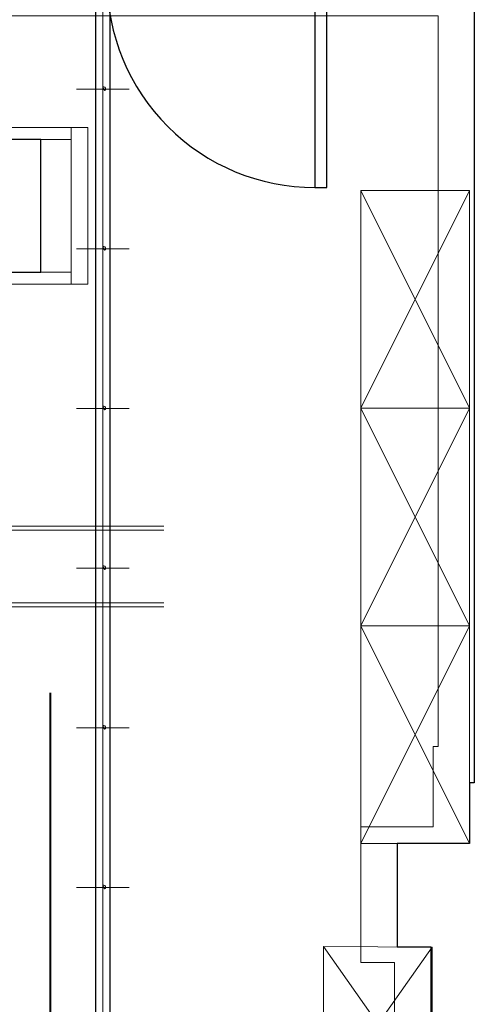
# Model space of a CAD drawing. Header units: millimetres. Extents: x 6612729504 to 6612744462, y 5733542327 to 5733549367.
# Tile 48 of 109: x 6612737576 to 6612737765, y 5733544246 to 5733544654. Entities that reach past the tile are written whole.
import ezdxf

# ---------------------------------------------------------------- set-up
doc = ezdxf.new("R2010")
doc.units = ezdxf.units.MM
doc.header["$MEASUREMENT"] = 0
for name, color, linetype in [('!!!!_SCIANY GRUBE', 7, 'Continuous'), ('_ATECHN-MEBLE', 7, 'Continuous'), ('A_Stolarka_drzw_wew', 192, 'Continuous'), ('EQUIPMENT', 7, 'Continuous'), ('inw_słupy STAL', 7, 'Continuous')]:
    doc.layers.add(name, color=color, linetype=linetype)

msp = doc.modelspace()

# ---------------------------------------------------------------- linework, layer by layer
at = {"layer": '!!!!_SCIANY GRUBE', "color": 252, "lineweight": 30}
for p, q in [((6612737764.516487, 5733544850.844683), (6612737764.516487, 5733544598.844683)), ((6612737764.516487, 5733544598.844683), (6612737764.516487, 5733544539.844683)), ((6612737764.516487, 5733544539.844683), (6612737764.516487, 5733544337.844682)), ((6612737764.516487, 5733544337.844682), (6612737762.516487, 5733544337.844682)), ((6612737762.516487, 5733544337.844682), (6612737762.516487, 5733544312.844682)), ((6612737762.516487, 5733544312.844682), (6612737732.516487, 5733544312.844682)), ((6612737732.516487, 5733544312.844682), (6612737732.516487, 5733544269.844682)), ((6612737746.516487, 5733544269.844682), (6612737732.516487, 5733544269.844682)), ((6612737746.516487, 5733544269.844682), (6612737746.516487, 5733544173.844682))]:
    msp.add_line(p, q, dxfattribs=at)
at = {"layer": '_ATECHN-MEBLE', "color": 252, "lineweight": 18}
for p, q in [((6612737610.735229, 5733544212.248565), (6612737610.735229, 5733544707.097458)), ((6612737599.84451, 5733544624.773685), (6612737621.625946, 5733544624.773685)), ((6612737604.535229, 5733544608.942627), (6612737525.435228, 5733544608.942627)), ((6612737597.535229, 5733544544.142627), (6612737597.535229, 5733544608.942627)), ((6612737604.535229, 5733544544.142627), (6612737604.535229, 5733544608.942627)), ((6612737597.535229, 5733544603.942627), (6612737525.435228, 5733544603.942627)), ((6612737717.516487, 5733544582.844683), (6612737762.516487, 5733544492.844682)), ((6612737762.516487, 5733544582.844683), (6612737717.516487, 5733544492.844682)), ((6612737599.84451, 5733544558.733685), (6612737621.625946, 5733544558.733685)), ((6612737597.535229, 5733544549.142627), (6612737525.435228, 5733544549.142627)), ((6612737604.535229, 5733544544.142627), (6612737525.435228, 5733544544.142627)), ((6612737599.84451, 5733544492.693686), (6612737621.625946, 5733544492.693686)), ((6612737717.516487, 5733544492.844682), (6612737762.516487, 5733544402.844682)), ((6612737762.516487, 5733544492.844682), (6612737717.516487, 5733544402.844682)), ((6612737430.235229, 5733544444.05165), (6612737635.985229, 5733544444.05165)), ((6612737430.235229, 5733544442.35165), (6612737635.985229, 5733544442.35165)), ((6612737599.84451, 5733544426.653686), (6612737621.625946, 5733544426.653686)), ((6612737430.235229, 5733544412.35165), (6612737635.985229, 5733544412.35165)), ((6612737430.235229, 5733544410.651649), (6612737635.985229, 5733544410.651649)), ((6612737717.516487, 5733544402.844682), (6612737762.516487, 5733544312.844682)), ((6612737762.516487, 5733544402.844682), (6612737717.516487, 5733544312.844682)), ((6612737599.84451, 5733544360.613686), (6612737621.625946, 5733544360.613686)), ((6612737599.84451, 5733544294.573686), (6612737621.625946, 5733544294.573686)), ((6612737702.080876, 5733544270.239658), (6612737747.080876, 5733544206.339665)), ((6612737747.080876, 5733544269.839665), (6612737702.080876, 5733544206.339665))]:
    msp.add_line(p, q, dxfattribs=at)
at = {"layer": '_ATECHN-MEBLE', "color": 252, "lineweight": 18, "flags": 128}
for points in [[(6612737202.516486, 5733544795.844683), (6612737248.516486, 5733544795.844683), (6612737248.516486, 5733544865.844683), (6612737552.864738, 5733544865.844683), (6612737553.364738, 5733544839.844683), (6612737553.364738, 5733544655.093615), (6612737749.516487, 5733544655.093615), (6612737749.516487, 5733544352.844682), (6612737747.516487, 5733544352.844682), (6612737747.516487, 5733544319.702127), (6612737717.516487, 5733544319.702127), (6612737717.516487, 5733544263.506877), (6612737731.516487, 5733544263.506877), (6612737731.516487, 5733544188.844682), (6612737206.516486, 5733544188.844682), (6612737206.516486, 5733544285.844682), (6612737214.016486, 5733544285.844682), (6612737214.016486, 5733544390.844682), (6612737202.516486, 5733544390.844682)], [(6612737762.516487, 5733544492.844682), (6612737762.516487, 5733544582.844683), (6612737717.516487, 5733544582.844683), (6612737717.516487, 5733544492.844682)], [(6612737762.516487, 5733544402.844682), (6612737762.516487, 5733544492.844682), (6612737717.516487, 5733544492.844682), (6612737717.516487, 5733544402.844682)], [(6612737762.516487, 5733544312.844682), (6612737762.516487, 5733544402.844682), (6612737717.516487, 5733544402.844682), (6612737717.516487, 5733544312.844682)], [(6612737747.080876, 5733544206.339665), (6612737747.080876, 5733544269.839665), (6612737702.080876, 5733544270.239658), (6612737702.080876, 5733544206.339665)]]:
    msp.add_lwpolyline(points, close=True, dxfattribs=at)
for points in [[(6612737610.735229, 5733544625.898935, -1), (6612737610.735229, 5733544623.648436, -1)], [(6612737610.735229, 5733544559.858935, -1), (6612737610.735229, 5733544557.608436, -1)], [(6612737610.735229, 5733544493.818935, -1), (6612737610.735229, 5733544491.568436, -1)], [(6612737610.735229, 5733544427.778935, -1), (6612737610.735229, 5733544425.528436, -1)], [(6612737610.735229, 5733544361.738935, -1), (6612737610.735229, 5733544359.488436, -1)], [(6612737610.735229, 5733544295.698936, -1), (6612737610.735229, 5733544293.448436, -1)]]:
    msp.add_lwpolyline(points, format="xyb", close=True, dxfattribs=at)
at = {"layer": 'A_Stolarka_drzw_wew', "color": 252, "lineweight": 30}
for p, q in [((6612737698.460614, 5733544670.093504), (6612737698.461555, 5733544584.093504)), ((6612737703.461555, 5733544584.093559), (6612737703.460614, 5733544670.093559)), ((6612737698.461555, 5733544584.093504), (6612737703.461555, 5733544584.093559))]:
    msp.add_line(p, q, dxfattribs=at)
msp.add_arc((6612737698.460614, 5733544670.093504), 86, 180.00054641, 270.00054641, dxfattribs=at)
at = {"layer": 'EQUIPMENT', "color": 252, "lineweight": 30, "flags": 128}
for points in [[(6612737607.735229, 5733544695.913686), (6612737607.735229, 5733544223.513685), (6612737613.735229, 5733544223.513685), (6612737613.735229, 5733544695.913686)], [(6612737585.029704, 5733544549.142627), (6612737585.029704, 5733544603.942627), (6612737530.229704, 5733544603.942627), (6612737530.229704, 5733544549.142627)]]:
    msp.add_lwpolyline(points, close=True, dxfattribs=at)
at = {"layer": 'inw_słupy STAL', "color": 252, "lineweight": 40}
msp.add_line((6612737588.917498, 5733544375.14598), (6612737588.917498, 5733543457.131468), dxfattribs=at)
msp.add_line((6612737588.917498, 5733544375.14598), (6612737588.917498, 5733543457.131468), dxfattribs=at)

doc.saveas('drawing.dxf')
